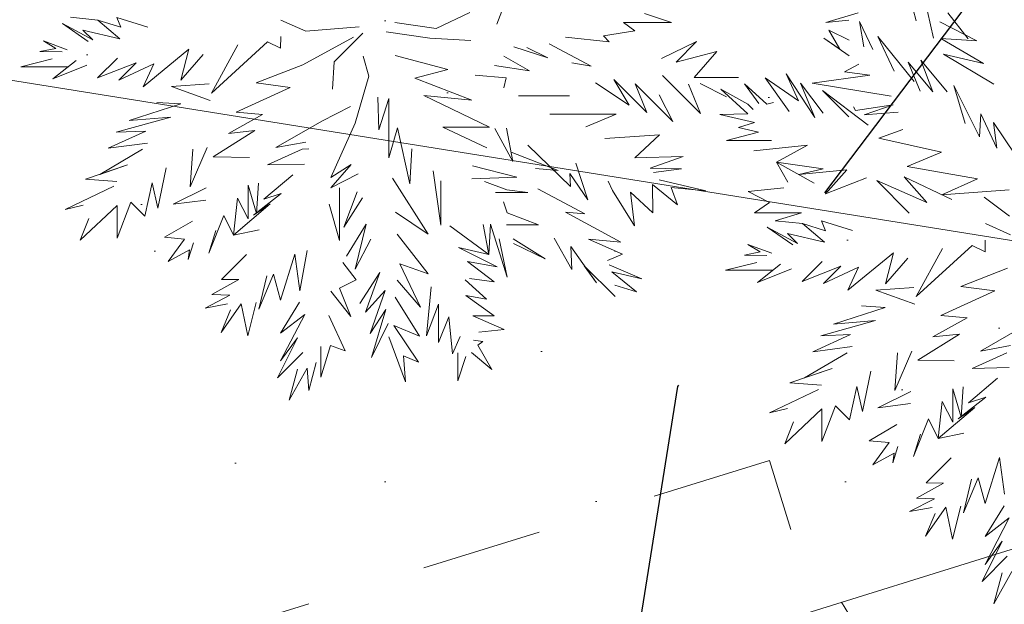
# Model space of a CAD drawing. Header units: millimetres. Extents: x 6487905018 to 6488192500, y 5882180700 to 5882375224.
# Tile 124 of 256: x 6488050048 to 6488052088, y 5882243939 to 5882245150. Entities that reach past the tile are written whole.
import ezdxf
from ezdxf.xclip import XClip

# ---------------------------------------------------------------- set-up
doc = ezdxf.new("R2010")
doc.units = ezdxf.units.MM
doc.header["$MEASUREMENT"] = 0
doc.header["$XCLIPFRAME"] = 2
for name, pattern in [('2X1', [1000, 500, -500]), ('Przer. długie kreski', [500, 250, -250]), ('Wipeout_Contour', [1000, 0, -1000])]:
    doc.linetypes.add(name, pattern=pattern)
for name, color, linetype, lineweight in [('0 rury osłonowe_Nr_pióra__33', 180, 'Continuous', 13), ('drzewa_Nr_pióra__154', 94, 'Continuous', 5), ('IE_Nr_pióra__114', 12, 'Continuous', 30), ('teren zielony_Nr_pióra__157', 93, 'Continuous', 0), ('Wymiarowanie_Nr_pióra__1', 7, 'Continuous', 0), ('Zamość 06.10._2_przewod_telekomunikacyjny__linia__Nr_pióra__30', 7, 'Continuous', 5), ('zieleń_Nr_pióra__190', 20, 'Continuous', 13)]:
    doc.layers.add(name, color=color, linetype=linetype, lineweight=lineweight)
for name, color, linetype in [('Mapa cyfrowa', 7, 'Continuous'), ('Wymiarowanie', 7, 'Continuous'), ('Zamość 06.10._2_Mapa cyfrowa', 7, 'Continuous')]:
    doc.layers.add(name, color=color, linetype=linetype)
doc.styles.add('GENERATED_STYLE_2', font='txt')
doc.dimstyles.new('GENERATED_STYLE__1', dxfattribs={"dimtxt": 750, "dimasz": 570, "dimexe": 0.18, "dimexo": 0, "dimgap": 0.09, "dimtad": 1, "dimlfac": 0.001, "dimzin": 0, "dimdsep": 46, "dimtxsty": 'GENERATED_STYLE_2', "dimblk": 'ARROWHEAD_11', "dimblk1": 'ARROWHEAD_11', "dimblk2": 'ARROWHEAD_11', "dimcen": 0.09, "dimclrd": 7, "dimclre": 7, "dimclrt": 7, "dimazin": 0, "dimtfac": 1, "dimtdec": 4, "dimtmove": 2, "dimatfit": 3, "dimfxl": 0, "dimtolj": 1, "dimtzin": 0, "dimarcsym": 0})
doc.dimstyles.new('GENERATED_STYLE__4', dxfattribs={"dimtxt": 1000, "dimasz": 570, "dimexe": 0.18, "dimexo": 0, "dimgap": 0.09, "dimtad": 1, "dimlfac": 0.001, "dimzin": 0, "dimdsep": 46, "dimtxsty": 'GENERATED_STYLE_2', "dimblk": 'ARROWHEAD_11', "dimblk1": 'ARROWHEAD_11', "dimblk2": 'ARROWHEAD_11', "dimcen": 0.09, "dimclrd": 7, "dimclre": 7, "dimclrt": 7, "dimazin": 0, "dimtfac": 1, "dimtdec": 4, "dimtmove": 0, "dimatfit": 3, "dimfxl": 0, "dimtolj": 1, "dimtzin": 0, "dimarcsym": 0})

# ---------------------------------------------------------------- blocks, each defined once
blk = doc.blocks.new('Rysunek_1_2')
at = {"color": 254, "linetype": 'Wipeout_Contour', "lineweight": 0, "ltscale": 70061284114.24681}
blk.add_wipeout([(6487915525.867126, 5882181505.900702), (6488146644.289524, 5882181505.900702), (6488146644.289524, 5882373115.540435), (6488107628.768834, 5882373115.540435), (6488107628.768834, 5882320263.490532), (6488101226.436201, 5882320263.490532), (6488101226.436201, 5882373115.540435), (6487915525.867126, 5882373115.540435)], dxfattribs=at).dxf.layer = 'Zamość 06.10._2_Mapa cyfrowa'
at = {"layer": 'Zamość 06.10._2_przewod_telekomunikacyjny__linia__Nr_pióra__30', "linetype": 'Continuous', "flags": 128}
blk.add_lwpolyline([(6487979124.220844, 5882181505.900702), (6487984540, 5882184260), (6487981120, 5882190050), (6487977160, 5882201820), (6487973650.000001, 5882219670), (6488058820.000001, 5882246140), (6488075370, 5882251420), (6488098590.494104, 5882257262.406148)], dxfattribs=at)
blk = doc.blocks.new('*D75', base_point=(6488045394.921593, 5882250647.102998))
at = {"layer": 'Wymiarowanie_Nr_pióra__1', "linetype": 'Continuous'}
for points in [[(6488060230.552193, 5882248902.391357), (6488060219.134123, 5882248959.793873), (6488060186.61821, 5882249008.457375), (6488060137.954707, 5882249040.973288), (6488060080.552193, 5882249052.391357), (6488060023.149677, 5882249040.973288), (6488059974.486176, 5882249008.457375), (6488059941.970263, 5882248959.793873), (6488059930.552193, 5882248902.391357), (6488059941.970263, 5882248844.988843), (6488059974.486176, 5882248796.32534), (6488060023.149677, 5882248763.809427), (6488060080.552193, 5882248752.391357), (6488060137.954707, 5882248763.809427), (6488060186.61821, 5882248796.32534), (6488060219.134123, 5882248844.988843)], [(6488059031.653335, 5882241782.627208), (6488059020.235264, 5882241840.029723), (6488058987.719352, 5882241888.693226), (6488058939.055849, 5882241921.209138), (6488058881.653335, 5882241932.627208), (6488058824.250819, 5882241921.209138), (6488058775.587317, 5882241888.693226), (6488058743.071404, 5882241840.029723), (6488058731.653335, 5882241782.627208), (6488058743.071404, 5882241725.224693), (6488058775.587317, 5882241676.561191), (6488058824.250819, 5882241644.045279), (6488058881.653335, 5882241632.627208), (6488058939.055849, 5882241644.045279), (6488058987.719352, 5882241676.561191), (6488059020.235264, 5882241725.224693)]]:
    blk.add_hatch(color=256, dxfattribs=at).paths.add_polyline_path(points)
for p, q in [((6488060130.367934, 5882249198.226433), (6488060105.460064, 5882249050.308895)), ((6488059525.861426, 5882248995.795874), (6488059932.634655, 5882248927.299229)), ((6488060228.46973, 5882248877.483486), (6488060635.242959, 5882248808.986841)), ((6488060055.644321, 5882248754.47382), (6488058906.561206, 5882241930.544745))]:
    blk.add_line(p, q, dxfattribs=at)
blk.add_circle((6488060080.552193, 5882248902.391357), 150, dxfattribs=at)
at = {"layer": 'Wymiarowanie_Nr_pióra__1', "insert": (6488059329.541573, 5882245345.779008), "char_height": 750, "attachment_point": 7, "rotation": 80.441619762, "style": 'GENERATED_STYLE_2'}
blk.add_mtext('\\A1;{\\fArial|b1|i0|c238|p38;7,22}', dxfattribs=at)
blk = doc.blocks.new('ARROWHEAD_11')
at = {"color": 0, "linetype": 'Continuous', "lineweight": 0}
blk.add_line((0, 0), (-1, 0), dxfattribs=at)
at = {"color": 0, "linetype": 'Continuous', "lineweight": 0, "const_width": 0.25, "flags": 128}
blk.add_lwpolyline([(-0.125, 0, 1), (0.125, 0, 1)], format="xyb", close=True, dxfattribs=at)
blk = doc.blocks.new('*D87', base_point=(6488045394.921593, 5882250647.102998))
at = {"layer": 'Wymiarowanie_Nr_pióra__1', "linetype": 'Continuous'}
for points in [[(6488037477.7279, 5882247056.135682), (6488037466.309829, 5882247113.538198), (6488037433.793917, 5882247162.201699), (6488037385.130414, 5882247194.717612), (6488037327.7279, 5882247206.135682), (6488037270.325384, 5882247194.717612), (6488037221.661882, 5882247162.201699), (6488037189.145969, 5882247113.538198), (6488037177.7279, 5882247056.135682), (6488037189.145969, 5882246998.733168), (6488037221.661882, 5882246950.069665), (6488037270.325384, 5882246917.553752), (6488037327.7279, 5882246906.135682), (6488037385.130414, 5882246917.553752), (6488037433.793917, 5882246950.069665), (6488037466.309829, 5882246998.733168)], [(6488053271.817154, 5882244529.516733), (6488053260.399083, 5882244586.919248), (6488053227.883171, 5882244635.58275), (6488053179.219668, 5882244668.098662), (6488053121.817154, 5882244679.516733), (6488053064.414639, 5882244668.098662), (6488053015.751137, 5882244635.58275), (6488052983.235224, 5882244586.919248), (6488052971.817154, 5882244529.516733), (6488052983.235224, 5882244472.114218), (6488053015.751137, 5882244423.450716), (6488053064.414639, 5882244390.934803), (6488053121.817154, 5882244379.516733), (6488053179.219668, 5882244390.934803), (6488053227.883171, 5882244423.450716), (6488053260.399083, 5882244472.114218)]]:
    blk.add_hatch(color=256, dxfattribs=at).paths.add_polyline_path(points)
for p, q in [((6488037416.582628, 5882247611.573426), (6488037351.422494, 5882247204.252414)), ((6488037179.611168, 5882247079.830276), (6488037031.494436, 5882247103.524871)), ((6488052973.700422, 5882244553.211328), (6488037475.844631, 5882247032.441088)), ((6488037304.033304, 5882246908.01895), (6488037238.87317, 5882246500.697939)), ((6488053210.671883, 5882245084.954476), (6488053145.511748, 5882244677.633465)), ((6488053418.050617, 5882244482.127543), (6488053269.933886, 5882244505.822139)), ((6488053098.122559, 5882244381.400002), (6488053032.962424, 5882243974.078989))]:
    blk.add_line(p, q, dxfattribs=at)
for centre in [(6488037327.7279, 5882247056.135682), (6488053121.817154, 5882244529.516733)]:
    blk.add_circle(centre, 150, dxfattribs=at)
at = {"layer": 'Wymiarowanie_Nr_pióra__1', "insert": (6488043568.115992, 5882246260.388542), "char_height": 1000, "attachment_point": 7, "rotation": 350.911262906, "style": 'GENERATED_STYLE_2'}
blk.add_mtext('\\A1;{\\fArial|b1|i0|c238|p38;16,00}', dxfattribs=at)

msp = doc.modelspace()

# ---------------------------------------------------------------- block references
at = {"layer": 'Mapa cyfrowa', "color": 22, "linetype": 'Continuous', "lineweight": 5}
ref = msp.add_blockref('Rysunek_1_2', (0, 0), dxfattribs=at)
XClip(ref).set_block_clipping_path([(6487915525.8671264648, 5882181505.9007024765), (6488146644.2895231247, 5882181505.9007024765), (6488146644.2895231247, 5882373115.5404348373), (6488107628.7688331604, 5882373115.5404348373), (6488107628.7688331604, 5882320263.4905319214), (6488101226.4362001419, 5882320263.4905319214), (6488101226.4362001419, 5882373115.5404348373), (6487915525.8671264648, 5882373115.5404348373)])

# ---------------------------------------------------------------- next in the draw order: hatches: boundary and pattern name
at = {"layer": 'teren zielony_Nr_pióra__157', "linetype": 'Continuous'}
h = msp.add_hatch(dxfattribs=at)
h.set_pattern_fill('płyty_kamienne', color=256, style=0, pattern_type=2)
h.set_pattern_definition([(45, (6488045394.9, 5882252147.1), (-477.297, 477.297), [0, -450, 0, -675]), (110, (6488046894.9, 5882252147.1), (634.293, 230.864), [0, -330, 0, -570])])
h.paths.add_polyline_path([(6488047566.699059, 5882255932.5327), (6488045555.029326, 5882243354.950158), (6488046140.947524, 5882232527.375745, 0.2070569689), (6488048206.599371, 5882228254.370432, 0.0243137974), (6488049407.91275, 5882227454.239101, 0.0023663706), (6488049528.889167, 5882227382.669014), (6488050419.958063, 5882227639.987889), (6488050422.409745, 5882227655.31354), (6488050730.000001, 5882229610.000001), (6488051058.251553, 5882231630.009551), (6488051118.989788, 5882232009.688929), (6488053911.431513, 5882249465.456784), (6488055989.23284, 5882262453.952582), (6488056194.365236, 5882263736.503895), (6488052143.069927, 5882263733.65154), (6488050824.942152, 5882255492.308228, 0.0532631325)])
at = {"layer": 'zieleń_Nr_pióra__190', "linetype": 'Continuous'}
h = msp.add_hatch(dxfattribs=at)
h.set_pattern_fill('bloczki_ceramiczne', color=256, style=0, pattern_type=2)
h.set_pattern_definition([(45, (6488045394.9, 5882250647.1), (-353.553, 353.553), [])])
h.paths.add_polyline_path([(6488045654.208959, 5882251429.045049), (6488044416.770659, 5882244080.411103, 0.2248891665), (6488046289.601082, 5882242385.45074), (6488046465.30913, 5882242458.183424), (6488046520.060936, 5882242325.913686, 0.0394710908), (6488046980.953929, 5882242263.989484, 0.09544651), (6488048086.800528, 5882242414.936347, 0.0613140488), (6488048736.323823, 5882242727.452538, 0.0684631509), (6488049347.355251, 5882243250.148741), (6488049419.944596, 5882243681.226819), (6488050072.81234, 5882247558.338158), (6488050584.79355, 5882250598.782677, 0.2845236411), (6488048063.458429, 5882252412.547216, 0.2324460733)])

# ---------------------------------------------------------------- next in the draw order: linework, layer by layer
at = {"layer": '0 rury osłonowe_Nr_pióra__33', "linetype": 'Przer. długie kreski', "flags": 128}
for points in [[(6488051601.480252, 5882244236.889129), (6487976533.139335, 5882220906.385617)], [(6488051794.391879, 5882243616.175745), (6488051601.480252, 5882244236.889129)]]:
    msp.add_lwpolyline(points, dxfattribs=at)
at = {"layer": 'drzewa_Nr_pióra__154', "linetype": 'Continuous'}
for p, q in [((6488051905.851011, 5882245146.877246), (6488051877.770289, 5882245249.839891)), ((6488051036.798462, 5882245140.587159), (6488051065.85894, 5882245216.058893)), ((6488051918.331332, 5882245213.958969), (6488051941.731934, 5882245110.996325)), ((6488050980.319243, 5882245164.587558), (6488050910.637811, 5882245131.166467)), ((6488051342.684818, 5882245162.277779), (6488051398.696927, 5882245143.948164)), ((6488051718.646202, 5882245143.757166), (6488051785.584797, 5882245163.873582)), ((6488052013.368047, 5882245109.67293), (6488051971.242543, 5882245163.75608)), ((6488050189.49975, 5882245104.528263), (6488050136.234493, 5882245141.543102)), ((6488050136.234493, 5882245141.543102), (6488050199.120453, 5882245107.581022)), ((6488050209.361372, 5882245148.765511), (6488050153.038634, 5882245154.613811)), ((6488050254.906624, 5882245110.1862), (6488050209.361372, 5882245148.765511)), ((6488050209.361372, 5882245148.765511), (6488050257.323504, 5882245133.977144)), ((6488050257.323504, 5882245133.977144), (6488050249.084615, 5882245154.182316)), ((6488050249.084615, 5882245154.182316), (6488050313.183483, 5882245134.320695)), ((6488050640.888021, 5882245125.645089), (6488050588.895144, 5882245148.722118)), ((6488050910.637811, 5882245131.166467), (6488050825.371115, 5882245143.859863)), ((6488051398.696927, 5882245143.948164), (6488051299.0277, 5882245143.948164)), ((6488051299.0277, 5882245143.948164), (6488051322.7514, 5882245126.748899)), ((6488051766.261786, 5882245148.613159), (6488051718.646202, 5882245143.757166)), ((6488051797.182987, 5882245093.41608), (6488051788.374913, 5882245145.806356)), ((6488051788.374913, 5882245145.806356), (6488051816.052324, 5882245087.685273)), ((6488052031.360814, 5882245105.634171), (6488051954.437496, 5882245145.452267)), ((6488050199.120453, 5882245107.581022), (6488050178.544069, 5882245128.161166)), ((6488050178.544069, 5882245128.161166), (6488050254.906624, 5882245110.1862)), ((6488050751.139313, 5882245134.681757), (6488050640.888021, 5882245125.645089)), ((6488050699.206587, 5882245061.951425), (6488050758.737716, 5882245121.482553)), ((6488050897.932272, 5882245111.471994), (6488050807.300756, 5882245124.427094)), ((6488051322.7514, 5882245126.748899), (6488051257.852925, 5882245116.439113)), ((6488051257.852925, 5882245116.439113), (6488051269.579342, 5882245103.454873)), ((6488051747.224166, 5882245088.4132), (6488051724.886362, 5882245128.156765)), ((6488051724.886362, 5882245128.156765), (6488051766.882603, 5882245107.276325)), ((6488051859.971375, 5882245043.162721), (6488051826.364088, 5882245115.037232)), ((6488051826.364088, 5882245115.037232), (6488051901.306056, 5882245021.474121)), ((6488050122.104892, 5882245090.192155), (6488050096.51125, 5882245105.431064)), ((6488050096.51125, 5882245105.431064), (6488050146.165303, 5882245087.375044)), ((6488050444.934646, 5882244997.535514), (6488050560.901772, 5882245103.444465)), ((6488050499.536049, 5882245097.378079), (6488050444.934646, 5882244997.535514)), ((6488050560.901772, 5882245103.444465), (6488050587.871738, 5882245090.385375)), ((6488050587.871738, 5882245090.385375), (6488050588.458333, 5882245114.53852)), ((6488050634.448315, 5882245056.15974), (6488050739.642825, 5882245113.619952)), ((6488050982.524458, 5882245106.455432), (6488050897.932272, 5882245111.471994)), ((6488051144.773098, 5882245099.713702), (6488051232.071138, 5882245053.207332)), ((6488051269.579342, 5882245103.454873), (6488051178.780688, 5882245113.635182)), ((6488051450.273277, 5882245104.237296), (6488051378.003781, 5882245069.386628)), ((6488051408.428908, 5882245061.315892), (6488051450.273277, 5882245104.237296)), ((6488051766.950457, 5882245075.018524), (6488051713.966082, 5882245110.996325)), ((6488051713.966082, 5882245110.996325), (6488051747.224166, 5882245088.4132)), ((6488052045.190169, 5882245058.867911), (6488051957.072433, 5882245110.622602)), ((6488051957.072433, 5882245110.622602), (6488052031.360814, 5882245105.634171)), ((6488050089.259953, 5882245083.409943), (6488050122.104892, 5882245090.192155)), ((6488050135.42792, 5882245082.847414), (6488050089.259953, 5882245083.409943)), ((6488050303.252673, 5882245010.636962), (6488050398.046775, 5882245088.277845)), ((6488050398.046775, 5882245088.277845), (6488050381.654881, 5882245024.237519)), ((6488050381.654881, 5882245024.237519), (6488050427.839207, 5882245077.444234)), ((6488050771.152771, 5882245032.890822), (6488050759.688333, 5882245073.881795)), ((6488050825.521212, 5882245075.598078), (6488050935.194175, 5882245046.703044)), ((6488051103.92158, 5882245043.342111), (6488051051.10881, 5882245074.234405)), ((6488051071.521855, 5882245093.03019), (6488051142.234822, 5882245070.663817)), ((6488051142.234822, 5882245070.663817), (6488051098.605885, 5882245091.946828)), ((6488051492.470359, 5882245083.990855), (6488051408.428908, 5882245061.315892)), ((6488051445.294746, 5882245030.07587), (6488051492.470359, 5882245083.990855)), ((6488052066.535139, 5882245015.833879), (6488051962.012454, 5882245078.235482)), ((6488051962.012454, 5882245078.235482), (6488052045.190169, 5882245058.867911)), ((6488050049.70158, 5882245052.141869), (6488050115.014179, 5882245068.54031)), ((6488050164.221323, 5882245064.80502), (6488050116.372871, 5882245026.887379)), ((6488050116.372871, 5882245026.887379), (6488050186.978636, 5882245055.241773)), ((6488050249.987415, 5882245070.221826), (6488050208.611027, 5882245028.845437)), ((6488050208.611027, 5882245028.845437), (6488050288.884335, 5882245060.30071)), ((6488050288.884335, 5882245060.30071), (6488050253.18061, 5882245024.596986)), ((6488050253.18061, 5882245024.596986), (6488050325.658675, 5882245058.265929)), ((6488050325.658675, 5882245058.265929), (6488050303.252673, 5882245010.636962)), ((6488050634.448315, 5882245056.15974), (6488050537.72583, 5882245018.718778)), ((6488050696.206957, 5882245006.015698), (6488050699.206587, 5882245061.951425)), ((6488051031.946527, 5882245054.786904), (6488051103.92158, 5882245043.342111)), ((6488051232.071138, 5882245053.207332), (6488051192.037341, 5882245060.296181)), ((6488051756.872345, 5882245041.494635), (6488051786.903117, 5882245057.225039)), ((6488051940.171893, 5882245000.233479), (6488051889.197294, 5882245061.526178)), ((6488051889.197294, 5882245061.526178), (6488051913.651212, 5882245001.793519)), ((6488051969.94782, 5882245000.023569), (6488051915.606423, 5882245065.80526)), ((6488051915.606423, 5882245065.80526), (6488051940.171893, 5882245000.233479)), ((6488050148.241632, 5882245052.141869), (6488050049.70158, 5882245052.141869)), ((6488050935.194175, 5882245046.703044), (6488050866.64468, 5882245028.112299)), ((6488051055.918567, 5882245028.909759), (6488050991.510288, 5882245034.568786)), ((6488051379.791159, 5882245034.239271), (6488051458.430579, 5882244955.599852)), ((6488051661.882897, 5882244981.313068), (6488051636.276086, 5882245037.154428)), ((6488051636.276086, 5882245037.154428), (6488051695.557609, 5882244946.672102)), ((6488051690.253472, 5882245018.017936), (6488051809.783705, 5882245034.344451)), ((6488051809.783705, 5882245034.344451), (6488051756.872345, 5882245041.494635)), ((6488050361.819763, 5882245011.149363), (6488050440.316879, 5882245016.670061)), ((6488050537.72583, 5882245018.718778), (6488050607.927633, 5882245009.358538)), ((6488050742.527892, 5882244935.038228), (6488050771.152771, 5882245032.890822)), ((6488050866.64468, 5882245028.112299), (6488050984.526561, 5882244982.991243)), ((6488051051.109117, 5882245008.404046), (6488051055.918567, 5882245028.909759)), ((6488051240.867095, 5882245018.843581), (6488051310.955973, 5882244972.616353)), ((6488051310.955973, 5882244972.616353), (6488051279.056876, 5882245025.582954)), ((6488051279.056876, 5882245025.582954), (6488051347.573836, 5882244957.065994)), ((6488051347.573836, 5882244957.065994), (6488051323.343843, 5882245016.451978)), ((6488051323.343843, 5882245016.451978), (6488051401.095155, 5882244938.700665)), ((6488051458.430579, 5882244955.599852), (6488051433.647591, 5882245015.918171)), ((6488051537.399513, 5882245030.07587), (6488051445.294746, 5882245030.07587)), ((6488051458.18777, 5882245017.083088), (6488051512.688478, 5882244989.639631)), ((6488051512.688478, 5882244989.639631), (6488051458.18777, 5882245017.083088)), ((6488051579.283837, 5882244976.064074), (6488051549.643076, 5882245016.625115)), ((6488051549.643076, 5882245016.625115), (6488051596.34538, 5882244974.503191)), ((6488051642.516246, 5882244959.152423), (6488051592.594963, 5882245029.354227)), ((6488051592.594963, 5882245029.354227), (6488051661.882897, 5882244981.313068)), ((6488051695.557609, 5882244946.672102), (6488051665.916847, 5882245018.433946)), ((6488051665.916847, 5882245018.433946), (6488051712.718049, 5882244956.032343)), ((6488051854.114843, 5882244991.443349), (6488051690.253472, 5882245018.017936)), ((6488052036.894378, 5882244906.631074), (6488051983.93097, 5882245013.332487)), ((6488051983.93097, 5882245013.332487), (6488052007.253616, 5882244934.711795)), ((6488050442.129038, 5882244981.959226), (6488050361.819763, 5882245011.149363)), ((6488050607.927633, 5882245009.358538), (6488050496.520476, 5882244958.298261)), ((6488050984.526561, 5882244982.991243), (6488050885.365161, 5882244992.543386)), ((6488050885.365161, 5882244992.543386), (6488051021.320172, 5882244926.80521)), ((6488051401.095155, 5882244938.700665), (6488051372.633079, 5882244994.19036)), ((6488051556.688549, 5882244954.69583), (6488051500.552599, 5882245005.953626)), ((6488051500.552599, 5882245005.953626), (6488051556.537427, 5882244974.314418)), ((6488051765.759412, 5882244948.232142), (6488051711.15801, 5882245002.833546)), ((6488051711.15801, 5882245002.833546), (6488051806.320455, 5882244931.071702)), ((6488050274.079057, 5882244940.716774), (6488050381.250614, 5882244975.159903)), ((6488050381.250614, 5882244975.159903), (6488050331.800539, 5882244978.157736)), ((6488050789.890709, 5882244988.79929), (6488050791.762756, 5882244921.405558)), ((6488050791.762756, 5882244921.405558), (6488050812.482308, 5882244986.401051)), ((6488050812.482308, 5882244986.401051), (6488050812.482308, 5882244863.372067)), ((6488051081.368597, 5882244991.886088), (6488051186.952109, 5882244991.886088)), ((6488051556.537427, 5882244974.314418), (6488051567.647629, 5882244963.309091)), ((6488051596.34538, 5882244974.503191), (6488051610.19781, 5882244977.9766)), ((6488051857.991446, 5882244973.562185), (6488051780.191502, 5882244961.441909)), ((6488051797.673054, 5882244952.200831), (6488051857.991446, 5882244973.562185)), ((6488050551.058185, 5882244953.288987), (6488050480.004347, 5882244914.196093)), ((6488050496.520476, 5882244958.298261), (6488050551.058185, 5882244953.288987)), ((6488050673.449317, 5882244939.156734), (6488050733.071795, 5882244969.60038)), ((6488051283.549791, 5882244953.696307), (6488051146.515871, 5882244953.696307)), ((6488051221.195629, 5882244927.478498), (6488051283.549791, 5882244953.696307)), ((6488051498.992558, 5882244952.912263), (6488051556.688549, 5882244954.69583)), ((6488051570.619264, 5882244936.446362), (6488051498.992558, 5882244952.912263)), ((6488051780.191502, 5882244961.441909), (6488051775.825869, 5882244968.922748)), ((6488051775.825869, 5882244968.922748), (6488051780.191502, 5882244961.441909)), ((6488051868.493658, 5882244958.25311), (6488051797.673054, 5882244952.200831)), ((6488052039.549987, 5882244954.434393), (6488052036.894378, 5882244906.631074)), ((6488052072.7753, 5882244883.230473), (6488052039.549987, 5882244954.434393)), ((6488050247.389859, 5882244916.489294), (6488050361.059215, 5882244947.890487)), ((6488050361.059215, 5882244947.890487), (6488050274.079057, 5882244940.716774)), ((6488050578.286872, 5882244884.555331), (6488050673.449317, 5882244939.156734)), ((6488050692.606609, 5882244822.715343), (6488050742.527892, 5882244935.038228)), ((6488051537.138626, 5882244926.313521), (6488051570.619264, 5882244936.446362)), ((6488052111.776301, 5882244869.190112), (6488052066.191309, 5882244936.532448)), ((6488052066.191309, 5882244936.532448), (6488052072.7753, 5882244883.230473)), ((6488050231.164093, 5882244883.423861), (6488050308.812498, 5882244918.792539)), ((6488050308.812498, 5882244918.792539), (6488050247.389859, 5882244916.489294)), ((6488050534.806809, 5882244919.809666), (6488050448.727791, 5882244865.590195)), ((6488050480.004347, 5882244914.196093), (6488050534.806809, 5882244919.809666)), ((6488050812.482308, 5882244863.372067), (6488050830.310558, 5882244925.25484)), ((6488050830.310558, 5882244925.25484), (6488050855.930474, 5882244809.360416)), ((6488051021.320172, 5882244926.80521), (6488050924.678171, 5882244926.80521)), ((6488050924.678171, 5882244926.80521), (6488051015.505587, 5882244884.49807)), ((6488051069.88556, 5882244856.057055), (6488051032.448204, 5882244923.925735)), ((6488051056.464293, 5882244924.95529), (6488051069.88556, 5882244856.057055)), ((6488051373.4081, 5882244911.013611), (6488051260.583016, 5882244903.845716)), ((6488051322.318917, 5882244863.696134), (6488051373.4081, 5882244911.013611)), ((6488051512.427591, 5882244899.506293), (6488051578.520416, 5882244916.781706)), ((6488051578.520416, 5882244916.781706), (6488051537.138626, 5882244926.313521)), ((6488051828.374183, 5882244904.211108), (6488051878.351022, 5882244922.319701)), ((6488050312.537132, 5882244894.024716), (6488050231.164093, 5882244883.423861)), ((6488050640.616426, 5882244895.98257), (6488050578.286872, 5882244884.555331)), ((6488051606.002826, 5882244899.506293), (6488051512.427591, 5882244899.506293)), ((6488051958.110221, 5882244875.290929), (6488051828.374183, 5882244904.211108)), ((6488050213.525233, 5882244829.187961), (6488050302.159778, 5882244881.435251)), ((6488050400.641248, 5882244803.324321), (6488050436.323225, 5882244884.555331)), ((6488050406.682464, 5882244881.435251), (6488050400.641248, 5882244803.324321)), ((6488050561.153235, 5882244848.965711), (6488050633.323424, 5882244881.135426)), ((6488050633.323424, 5882244881.135426), (6488050646.476028, 5882244881.924492)), ((6488050855.930474, 5882244809.360416), (6488050860.607303, 5882244881.966381)), ((6488051163.847952, 5882244836.91741), (6488051066.152465, 5882244875.220942)), ((6488051189.490682, 5882244803.840312), (6488051100.816021, 5882244889.694393)), ((6488051680.355299, 5882244889.98699), (6488051569.194362, 5882244878.030339)), ((6488051615.995564, 5882244854.629738), (6488051680.355299, 5882244889.98699)), ((6488051886.818522, 5882244845.789511), (6488051958.110221, 5882244875.290929)), ((6488050448.727791, 5882244865.590195), (6488050523.68547, 5882244864.27481)), ((6488050637.758064, 5882244850.60385), (6488050561.153235, 5882244848.965711)), ((6488050734.343031, 5882244849.516079), (6488050692.606609, 5882244822.715343)), ((6488050692.699208, 5882244801.592123), (6488050734.343031, 5882244849.516079)), ((6488051200.430856, 5882244852.60571), (6488051225.18744, 5882244776.689144)), ((6488051422.83017, 5882244866.084456), (6488051322.318917, 5882244863.696134)), ((6488051354.351075, 5882244842.108941), (6488051422.83017, 5882244866.084456)), ((6488051713.102266, 5882244840.853351), (6488051615.995564, 5882244854.629738)), ((6488051639.85225, 5882244812.983131), (6488051615.995564, 5882244854.629738)), ((6488051615.995564, 5882244854.629738), (6488051694.24202, 5882244810.985394)), ((6488050183.596732, 5882244819.033648), (6488050270.958977, 5882244848.674409)), ((6488050270.958977, 5882244848.674409), (6488050213.525233, 5882244829.187961)), ((6488050334.034244, 5882244759.460956), (6488050351.427603, 5882244842.942004)), ((6488050748.768052, 5882244830.515543), (6488050692.699208, 5882244801.592123)), ((6488050904.428675, 5882244836.863151), (6488050920.37246, 5882244723.808802)), ((6488051078.151545, 5882244823.395241), (6488050986.059582, 5882244846.936728)), ((6488051116.53291, 5882244841.205099), (6488051163.847952, 5882244836.91741)), ((6488051225.18744, 5882244776.689144), (6488051187.638634, 5882244830.731413)), ((6488051187.638634, 5882244830.731413), (6488051189.490682, 5882244803.840312)), ((6488051418.959691, 5882244840.781094), (6488051354.351075, 5882244842.108941)), ((6488051361.336321, 5882244833.034528), (6488051418.959691, 5882244840.781094)), ((6488051662.433849, 5882244828.855023), (6488051713.102266, 5882244840.853351)), ((6488051761.794437, 5882244838.550318), (6488051662.433849, 5882244828.855023)), ((6488051717.39817, 5882244789.108054), (6488051761.794437, 5882244838.550318)), ((6488052032.469625, 5882244819.6814), (6488051886.818522, 5882244845.789511)), ((6488050249.118415, 5882244814.353528), (6488050183.596732, 5882244819.033648)), ((6488050306.839898, 5882244742.591684), (6488050322.408921, 5882244811.574457)), ((6488050322.408921, 5882244811.574457), (6488050334.034244, 5882244759.460956)), ((6488050538.564611, 5882244747.990532), (6488050542.676475, 5882244810.795888)), ((6488050553.758103, 5882244777.679496), (6488050613.872258, 5882244828.394604)), ((6488050893.817974, 5882244705.43685), (6488050820.529896, 5882244821.155302)), ((6488050920.37246, 5882244723.808802), (6488050920.37246, 5882244815.539158)), ((6488050984.583711, 5882244820.31496), (6488051078.151545, 5882244823.395241)), ((6488051057.148639, 5882244797.523961), (6488051010.980009, 5882244814.167228)), ((6488051276.446132, 5882244795.627798), (6488051267.221274, 5882244815.079468)), ((6488051469.462855, 5882244795.180577), (6488051372.978395, 5882244817.910506)), ((6488051802.790775, 5882244822.138609), (6488051717.39817, 5882244789.108054)), ((6488051891.373839, 5882244749.204309), (6488051823.936683, 5882244816.641465)), ((6488051823.936683, 5882244816.641465), (6488051927.565377, 5882244770.70689)), ((6488051927.565377, 5882244770.70689), (6488051880.453559, 5882244824.086233)), ((6488051880.453559, 5882244824.086233), (6488051979.48236, 5882244777.244702)), ((6488051958.717819, 5882244787.066521), (6488052032.469625, 5882244819.6814)), ((6488050141.47565, 5882244756.632045), (6488050242.878255, 5882244804.993287)), ((6488050434.258321, 5882244801.19992), (6488050365.573383, 5882244767.284142)), ((6488050520.843637, 5882244737.304335), (6488050520.843637, 5882244806.553328)), ((6488050520.843637, 5882244806.553328), (6488050538.564611, 5882244747.990532)), ((6488050532.169433, 5882244744.676191), (6488050589.315453, 5882244789.577934)), ((6488050589.315453, 5882244789.577934), (6488050553.758103, 5882244777.679496)), ((6488050710.295542, 5882244692.270144), (6488050710.073323, 5882244801.128427)), ((6488050719.127291, 5882244719.752697), (6488050746.870837, 5882244792.771575)), ((6488051033.525256, 5882244791.873292), (6488051100.606979, 5882244791.873292)), ((6488051100.606979, 5882244791.873292), (6488051057.148639, 5882244797.523961)), ((6488051219.184773, 5882244747.184896), (6488051121.226239, 5882244799.138792)), ((6488051321.739573, 5882244722.311163), (6488051276.446132, 5882244795.627798)), ((6488051359.929354, 5882244749.268656), (6488051313.592262, 5882244792.428678)), ((6488051313.592262, 5882244792.428678), (6488051321.739573, 5882244722.311163)), ((6488051359.203573, 5882244808.270441), (6488051359.929354, 5882244749.268656)), ((6488051359.203573, 5882244808.270441), (6488051411.054955, 5882244765.976626)), ((6488051411.054955, 5882244765.976626), (6488051397.576209, 5882244801.91995)), ((6488051397.576209, 5882244801.91995), (6488051469.462855, 5882244795.180577)), ((6488051557.356746, 5882244793.772516), (6488051631.665888, 5882244801.522374)), ((6488051601.739314, 5882244770.6172), (6488051557.356746, 5882244793.772516)), ((6488052098.740544, 5882244797.349394), (6488051958.717819, 5882244787.066521)), ((6488050249.632992, 5882244697.350522), (6488050278.058861, 5882244771.580879)), ((6488050278.058861, 5882244771.580879), (6488050306.839898, 5882244742.591684)), ((6488050365.573383, 5882244767.284142), (6488050433.627692, 5882244776.110704)), ((6488050490.924627, 5882244703.590682), (6488050498.724828, 5882244780.032646)), ((6488050490.924627, 5882244703.590682), (6488050566.629619, 5882244768.010283)), ((6488050498.724828, 5882244780.032646), (6488050520.843637, 5882244737.304335)), ((6488050566.629619, 5882244768.010283), (6488050532.169433, 5882244744.676191)), ((6488050758.128292, 5882244780.59426), (6488050719.127291, 5882244719.752697)), ((6488051058.094025, 5882244749.891954), (6488051050.45912, 5882244772.573339)), ((6488051570.835492, 5882244749.728631), (6488051601.739314, 5882244770.6172)), ((6488052099.295981, 5882244742.826865), (6488052046.254619, 5882244781.827868)), ((6488050178.740149, 5882244765.733436), (6488050141.47565, 5882244756.632045)), ((6488050172.676452, 5882244692.670402), (6488050249.632992, 5882244765.013586)), ((6488050249.632992, 5882244765.013586), (6488050249.632992, 5882244697.350522)), ((6488050689.049718, 5882244767.552325), (6488050710.295542, 5882244692.270144)), ((6488050826.770056, 5882244750.953499), (6488050893.817974, 5882244705.43685)), ((6488051123.11527, 5882244724.859996), (6488051058.094025, 5882244749.891954)), ((6488051293.581727, 5882244688.750772), (6488051178.595047, 5882244750.863137)), ((6488051178.595047, 5882244750.863137), (6488051219.184773, 5882244747.184896)), ((6488051667.711755, 5882244749.728631), (6488051570.835492, 5882244749.728631)), ((6488051613.518188, 5882244733.118158), (6488051667.711755, 5882244749.728631)), ((6488050190.937481, 5882244738.064548), (6488050172.676452, 5882244692.670402)), ((6488050405.422335, 5882244732.588434), (6488050347.40094, 5882244698.910562)), ((6488050439.443305, 5882244666.14972), (6488050470.644107, 5882244744.151724)), ((6488050470.644107, 5882244744.151724), (6488050490.924627, 5882244703.590682)), ((6488051669.840925, 5882244727.269856), (6488051613.518188, 5882244733.118158)), ((6488051715.386177, 5882244688.690546), (6488051669.840925, 5882244727.269856)), ((6488051669.840925, 5882244727.269856), (6488051717.803059, 5882244712.481491)), ((6488051717.803059, 5882244712.481491), (6488051709.564168, 5882244732.686663)), ((6488051709.564168, 5882244732.686663), (6488051773.663037, 5882244712.825041)), ((6488052101.367575, 5882244704.149435), (6488052049.374699, 5882244727.226464)), ((6488050453.864231, 5882244712.772678), (6488050439.443305, 5882244666.14972)), ((6488050543.96599, 5882244714.510962), (6488050490.924627, 5882244703.590682)), ((6488050765.928493, 5882244725.992858), (6488050724.587061, 5882244659.999827)), ((6488050742.83653, 5882244632.877238), (6488050765.928493, 5882244725.992858)), ((6488051020.152624, 5882244663.062921), (6488050939.092941, 5882244722.872777)), ((6488051008.025135, 5882244725.487537), (6488051020.152624, 5882244663.062921)), ((6488051020.152624, 5882244663.062921), (6488051023.320559, 5882244726.112128)), ((6488051023.320559, 5882244726.112128), (6488051057.593586, 5882244616.261719)), ((6488051056.311768, 5882244724.859996), (6488051123.11527, 5882244724.859996)), ((6488051649.979304, 5882244683.032609), (6488051596.714046, 5882244720.047449)), ((6488051596.714046, 5882244720.047449), (6488051659.600006, 5882244686.085369)), ((6488051659.600006, 5882244686.085369), (6488051639.023623, 5882244706.665513)), ((6488051639.023623, 5882244706.665513), (6488051715.386177, 5882244688.690546)), ((6488050347.40094, 5882244698.910562), (6488050389.074409, 5882244695.316468)), ((6488050389.074409, 5882244695.316468), (6488050355.20114, 5882244648.989279)), ((6488050396.67361, 5882244652.972854), (6488050407.475401, 5882244687.339763)), ((6488050775.288733, 5882244694.792056), (6488050742.83653, 5882244632.877238)), ((6488050893.951413, 5882244623.109031), (6488050829.890136, 5882244705.712337)), ((6488051057.593586, 5882244616.261719), (6488051041.121732, 5882244695.373125)), ((6488051136.80415, 5882244654.137477), (6488051070.07706, 5882244695.575882)), ((6488051155.047052, 5882244696.997095), (6488051192.223454, 5882244631.884623)), ((6488051297.084492, 5882244664.023112), (6488051226.644282, 5882244694.816644)), ((6488051226.644282, 5882244694.816644), (6488051293.581727, 5882244688.750772)), ((6488052048.351293, 5882244668.889722), (6488052048.937887, 5882244693.042867)), ((6488050355.20114, 5882244648.989279), (6488050399.72472, 5882244673.113296)), ((6488050399.72472, 5882244673.113296), (6488050396.67361, 5882244652.972854)), ((6488050628.208155, 5882244588.147717), (6488050643.599796, 5882244671.763936)), ((6488050957.10544, 5882244677.761909), (6488051020.152624, 5882244663.062921)), ((6488051036.828697, 5882244637.786087), (6488050957.10544, 5882244677.761909)), ((6488051071.203162, 5882244686.049229), (6488051136.80415, 5882244654.137477)), ((6488051192.223454, 5882244631.884623), (6488051189.845364, 5882244679.971926)), ((6488051189.845364, 5882244679.971926), (6488051242.853911, 5882244604.322147)), ((6488051549.739507, 5882244661.914289), (6488051582.584446, 5882244668.696502)), ((6488051582.584446, 5882244668.696502), (6488051556.990804, 5882244683.93541)), ((6488051556.990804, 5882244683.93541), (6488051606.644857, 5882244665.879391)), ((6488051763.732226, 5882244589.141308), (6488051858.526329, 5882244666.782191)), ((6488051858.526329, 5882244666.782191), (6488051842.134436, 5882244602.741865)), ((6488051905.4142, 5882244576.039861), (6488052021.381326, 5882244681.948812)), ((6488051960.015603, 5882244675.882425), (6488051905.4142, 5882244576.039861)), ((6488052021.381326, 5882244681.948812), (6488052048.351293, 5882244668.889722)), ((6488050465.963986, 5882244611.548317), (6488050517.731681, 5882244663.49306)), ((6488050588.337484, 5882244568.874269), (6488050617.926998, 5882244664.128998)), ((6488050617.926998, 5882244664.128998), (6488050628.208155, 5882244588.147717)), ((6488050744.727469, 5882244610.947871), (6488050717.56725, 5882244646.430814)), ((6488051030.900216, 5882244606.574603), (6488050975.566234, 5882244648.792021)), ((6488050975.566234, 5882244648.792021), (6488051036.828697, 5882244637.786087)), ((6488051265.7566, 5882244651.067184), (6488051297.084492, 5882244664.023112)), ((6488051510.181134, 5882244630.646215), (6488051575.493733, 5882244647.044657)), ((6488051595.907475, 5882244661.35176), (6488051549.739507, 5882244661.914289)), ((6488051710.466969, 5882244648.726172), (6488051669.090581, 5882244607.349784)), ((6488051842.134436, 5882244602.741865), (6488051888.318761, 5882244655.94858)), ((6488050794.009214, 5882244626.150292), (6488050752.360343, 5882244562.067326)), ((6488050764.046605, 5882244543.6634), (6488050794.009214, 5882244626.150292)), ((6488050878.59796, 5882244554.104685), (6488050835.549846, 5882244643.641133)), ((6488050835.549846, 5882244643.641133), (6488050893.951413, 5882244623.109031)), ((6488051242.853911, 5882244604.322147), (6488051217.782361, 5882244640.102363)), ((6488051217.782361, 5882244640.102363), (6488051281.448322, 5882244576.4364)), ((6488051336.92185, 5882244613.217503), (6488051269.254836, 5882244642.134796)), ((6488051325.689562, 5882244586.26001), (6488051275.085231, 5882244627.247481)), ((6488051275.085231, 5882244627.247481), (6488051336.92185, 5882244613.217503)), ((6488051608.721187, 5882244630.646215), (6488051510.181134, 5882244630.646215)), ((6488051624.700877, 5882244643.309366), (6488051576.852426, 5882244605.391726)), ((6488051576.852426, 5882244605.391726), (6488051647.45819, 5882244633.746119)), ((6488051669.090581, 5882244607.349784), (6488051749.363889, 5882244638.805057)), ((6488051749.363889, 5882244638.805057), (6488051713.660164, 5882244603.101332)), ((6488051713.660164, 5882244603.101332), (6488051786.138229, 5882244636.770275)), ((6488051786.138229, 5882244636.770275), (6488051763.732226, 5882244589.141308)), ((6488052094.927869, 5882244634.664086), (6488051998.205384, 5882244597.223125)), ((6488050445.683465, 5882244580.347516), (6488050501.923053, 5882244611.38539)), ((6488050501.923053, 5882244611.38539), (6488050465.963986, 5882244611.548317)), ((6488050543.479543, 5882244550.078477), (6488050573.872817, 5882244622.422089)), ((6488050559.566391, 5882244619.348517), (6488050543.479543, 5882244550.078477)), ((6488050573.872817, 5882244622.422089), (6488050588.337484, 5882244568.874269)), ((6488050710.285287, 5882244593.714835), (6488050744.727469, 5882244610.947871)), ((6488050829.928923, 5882244610.345362), (6488050878.59796, 5882244554.104685)), ((6488051014.974809, 5882244571.09403), (6488050971.166775, 5882244610.809743)), ((6488050979.792252, 5882244613.85067), (6488051030.900216, 5882244606.574603)), ((6488050692.606609, 5882244587.14929), (6488050734.176313, 5882244534.815936)), ((6488050734.176313, 5882244534.815936), (6488050710.285287, 5882244593.714835)), ((6488050804.929495, 5882244588.709331), (6488050764.046605, 5882244543.6634)), ((6488050773.709873, 5882244499.478429), (6488050804.929495, 5882244588.709331)), ((6488050900.09194, 5882244596.509531), (6488050890.731699, 5882244495.106926)), ((6488051281.178275, 5882244599.413297), (6488051325.689562, 5882244586.26001)), ((6488051822.299316, 5882244589.653709), (6488051900.796433, 5882244595.174407)), ((6488051902.608592, 5882244560.463572), (6488051822.299316, 5882244589.653709)), ((6488052068.407187, 5882244587.862885), (6488051957.000031, 5882244536.802608)), ((6488051998.205384, 5882244597.223125), (6488052068.407187, 5882244587.862885)), ((6488050431.643105, 5882244552.266794), (6488050483.233671, 5882244579.065252)), ((6488050483.233671, 5882244579.065252), (6488050445.683465, 5882244580.347516)), ((6488050520.703056, 5882244495.018715), (6488050537.567069, 5882244563.730709)), ((6488050627.499958, 5882244564.271294), (6488050587.989433, 5882244500.548162)), ((6488050876.398019, 5882244494.155243), (6488050825.88954, 5882244575.170491)), ((6488051031.138926, 5882244535.921929), (6488050971.948222, 5882244578.530835)), ((6488050971.948222, 5882244578.530835), (6488051014.974809, 5882244571.09403)), ((6488050478.060975, 5882244560.944826), (6488050431.643105, 5882244552.266794)), ((6488050464.80162, 5882244501.518882), (6488050506.696017, 5882244561.230124)), ((6488050484.541602, 5882244548.440148), (6488050464.80162, 5882244501.518882)), ((6488050506.696017, 5882244561.230124), (6488050520.703056, 5882244495.018715)), ((6488050806.489535, 5882244549.708328), (6488050773.709873, 5882244499.478429)), ((6488050776.848773, 5882244449.865764), (6488050806.489535, 5882244549.708328)), ((6488050890.731699, 5882244495.106926), (6488050915.791561, 5882244560.604107)), ((6488050915.791561, 5882244560.604107), (6488050915.791561, 5882244481.066565)), ((6488051734.558611, 5882244519.221121), (6488051841.730168, 5882244553.664249)), ((6488051841.730168, 5882244553.664249), (6488051792.280093, 5882244556.662083)), ((6488050638.245975, 5882244539.315934), (6488050587.900846, 5882244442.901607)), ((6488050587.989433, 5882244500.548162), (6488050638.245975, 5882244539.315934)), ((6488050722.247371, 5882244463.906124), (6488050687.926489, 5882244537.228008)), ((6488050915.791561, 5882244481.066565), (6488050936.714173, 5882244534.145128)), ((6488050936.714173, 5882244534.145128), (6488050944.571192, 5882244457.276735)), ((6488050986.87106, 5882244536.072132), (6488051031.138926, 5882244535.921929)), ((6488051051.62172, 5882244507.633989), (6488050986.87106, 5882244536.072132)), ((6488051707.869412, 5882244494.99364), (6488051821.538769, 5882244526.394834)), ((6488051821.538769, 5882244526.394834), (6488051734.558611, 5882244519.221121)), ((6488052011.537739, 5882244531.793334), (6488051940.483901, 5882244492.700439)), ((6488051957.000031, 5882244536.802608), (6488052011.537739, 5882244531.793334)), ((6488050811.169655, 5882244520.067567), (6488050776.848773, 5882244449.865764)), ((6488050874.151561, 5882244440.240258), (6488050822.880172, 5882244516.563903)), ((6488050822.880172, 5882244516.563903), (6488050876.398019, 5882244494.155243)), ((6488050999.071789, 5882244502.461277), (6488051051.62172, 5882244507.633989)), ((6488052038.766426, 5882244463.059678), (6488052133.928871, 5882244517.66108)), ((6488050623.409825, 5882244490.837938), (6488050581.843763, 5882244407.744681)), ((6488050587.900846, 5882244442.901607), (6488050623.409825, 5882244490.837938)), ((6488050812.741376, 5882244493.077599), (6488050847.194069, 5882244399.804019)), ((6488050944.571192, 5882244457.276735), (6488050960.165236, 5882244493.625803)), ((6488051007.797384, 5882244483.066872), (6488050988.064956, 5882244485.876111)), ((6488050997.409735, 5882244475.516241), (6488051007.797384, 5882244483.066872)), ((6488051691.643647, 5882244461.928206), (6488051769.292051, 5882244497.296885)), ((6488051769.292051, 5882244497.296885), (6488051707.869412, 5882244494.99364)), ((6488051995.286364, 5882244498.314012), (6488051909.207345, 5882244444.094542)), ((6488051940.483901, 5882244492.700439), (6488051995.286364, 5882244498.314012)), ((6488050671.509852, 5882244409.304721), (6488050691.758104, 5882244474.531034)), ((6488050671.509852, 5882244472.914886), (6488050671.509852, 5882244409.304721)), ((6488050691.758104, 5882244474.531034), (6488050722.247371, 5882244463.906124)), ((6488051026.455186, 5882244424.905122), (6488050997.409735, 5882244475.516241)), ((6488051773.016686, 5882244472.529063), (6488051691.643647, 5882244461.928206)), ((6488051861.120802, 5882244381.828668), (6488051896.802779, 5882244463.059678)), ((6488052101.095981, 5882244474.486916), (6488052038.766426, 5882244463.059678)), ((6488050581.843763, 5882244407.744681), (6488050634.105106, 5882244460.006024)), ((6488050847.194069, 5882244399.804019), (6488050842.701153, 5882244453.719005)), ((6488050842.701153, 5882244453.719005), (6488050874.151561, 5882244440.240258)), ((6488050955.523252, 5882244401.863272), (6488050955.523252, 5882244459.584755)), ((6488050972.077875, 5882244451.939985), (6488050955.523252, 5882244401.863272)), ((6488050983.982271, 5882244460.622728), (6488051026.455186, 5882244424.905122)), ((6488051674.004787, 5882244407.692307), (6488051762.639332, 5882244459.939597)), ((6488051867.162018, 5882244459.939597), (6488051861.120802, 5882244381.828668)), ((6488051909.207345, 5882244444.094542), (6488051984.165024, 5882244442.779157)), ((6488052021.63279, 5882244427.470057), (6488052093.802979, 5882244459.639772)), ((6488050606.245255, 5882244361.375281), (6488050643.248817, 5882244428.035075)), ((6488050623.419943, 5882244425.499804), (6488050606.245255, 5882244361.375281)), ((6488050643.248817, 5882244428.035075), (6488050646.806296, 5882244381.655803)), ((6488050646.806296, 5882244381.655803), (6488050661.849204, 5882244439.403995)), ((6488051644.076286, 5882244397.537994), (6488051731.43853, 5882244427.178756)), ((6488051731.43853, 5882244427.178756), (6488051674.004787, 5882244407.692307)), ((6488051794.513797, 5882244337.965302), (6488051811.907157, 5882244421.446351)), ((6488052098.237617, 5882244429.108197), (6488052021.63279, 5882244427.470057)), ((6488052014.237658, 5882244356.183843), (6488052074.351812, 5882244406.898951)), ((6488051601.955204, 5882244335.136392), (6488051703.357809, 5882244383.497634)), ((6488051709.597969, 5882244392.857874), (6488051644.076286, 5882244397.537994)), ((6488051767.319452, 5882244321.09603), (6488051782.888475, 5882244390.078803)), ((6488051782.888475, 5882244390.078803), (6488051794.513797, 5882244337.965302)), ((6488051981.323191, 5882244315.808681), (6488051981.323191, 5882244385.057673)), ((6488051981.323191, 5882244385.057673), (6488051999.044166, 5882244326.494879)), ((6488051999.044166, 5882244326.494879), (6488052003.156028, 5882244389.300234)), ((6488051894.737874, 5882244379.704267), (6488051826.052938, 5882244345.788488)), ((6488051992.648987, 5882244323.180537), (6488052049.795007, 5882244368.082281)), ((6488052049.795007, 5882244368.082281), (6488052014.237658, 5882244356.183843)), ((6488051639.219702, 5882244344.237782), (6488051601.955204, 5882244335.136392)), ((6488051633.156005, 5882244271.174747), (6488051710.112546, 5882244343.517933)), ((6488051710.112546, 5882244275.854868), (6488051738.538415, 5882244350.085225)), ((6488051710.112546, 5882244343.517933), (6488051710.112546, 5882244275.854868)), ((6488051738.538415, 5882244350.085225), (6488051767.319452, 5882244321.09603)), ((6488051826.052938, 5882244345.788488), (6488051894.107246, 5882244354.615051)), ((6488051951.404181, 5882244282.095029), (6488051959.204382, 5882244358.536992)), ((6488051951.404181, 5882244282.095029), (6488052027.109173, 5882244346.514629)), ((6488051959.204382, 5882244358.536992), (6488051981.323191, 5882244315.808681)), ((6488052027.109173, 5882244346.514629), (6488051992.648987, 5882244323.180537)), ((6488051899.922859, 5882244244.654066), (6488051931.123661, 5882244322.656071)), ((6488051931.123661, 5882244322.656071), (6488051951.404181, 5882244282.095029)), ((6488051651.417035, 5882244316.568895), (6488051633.156005, 5882244271.174747)), ((6488051865.901889, 5882244311.092781), (6488051807.880494, 5882244277.414908)), ((6488051914.343785, 5882244291.277025), (6488051899.922859, 5882244244.654066)), ((6488052004.445544, 5882244293.015309), (6488051951.404181, 5882244282.095029)), ((6488051807.880494, 5882244277.414908), (6488051849.553963, 5882244273.820815)), ((6488051849.553963, 5882244273.820815), (6488051815.680695, 5882244227.493626)), ((6488051857.153163, 5882244231.4772), (6488051867.954955, 5882244265.84411)), ((6488051815.680695, 5882244227.493626), (6488051860.204274, 5882244251.617642)), ((6488051860.204274, 5882244251.617642), (6488051857.153163, 5882244231.4772)), ((6488051926.443541, 5882244190.052664), (6488051978.211235, 5882244241.997406)), ((6488052048.817038, 5882244147.378615), (6488052078.406552, 5882244242.633345)), ((6488052078.406552, 5882244242.633345), (6488052088.687709, 5882244166.652062)), ((6488052003.959096, 5882244128.582823), (6488052034.352371, 5882244200.926435)), ((6488052020.045945, 5882244197.852864), (6488052003.959096, 5882244128.582823)), ((6488052034.352371, 5882244200.926435), (6488052048.817038, 5882244147.378615)), ((6488051906.163019, 5882244158.851862), (6488051962.402607, 5882244189.889736)), ((6488051962.402607, 5882244189.889736), (6488051926.443541, 5882244190.052664)), ((6488051892.122659, 5882244130.771141), (6488051943.713225, 5882244157.569599)), ((6488051943.713225, 5882244157.569599), (6488051906.163019, 5882244158.851862)), ((6488051938.540529, 5882244139.449173), (6488051892.122659, 5882244130.771141)), ((6488051925.281175, 5882244080.023229), (6488051967.175571, 5882244139.734471)), ((6488051967.175571, 5882244139.734471), (6488051981.182611, 5882244073.523062)), ((6488051981.182611, 5882244073.523062), (6488051998.046623, 5882244142.235055)), ((6488052087.979511, 5882244142.77564), (6488052048.468987, 5882244079.052509)), ((6488051945.021155, 5882244126.944494), (6488051925.281175, 5882244080.023229)), ((6488052098.725528, 5882244117.820281), (6488052048.380401, 5882244021.405953)), ((6488052048.468987, 5882244079.052509), (6488052098.725528, 5882244117.820281)), ((6488052083.88938, 5882244069.342285), (6488052042.323318, 5882243986.249027)), ((6488052048.380401, 5882244021.405953), (6488052083.88938, 5882244069.342285)), ((6488052042.323318, 5882243986.249027), (6488052094.584661, 5882244038.51037)), ((6488052066.724809, 5882243939.879628), (6488052103.728372, 5882244006.539421)), ((6488052083.899496, 5882244004.00415), (6488052066.724809, 5882243939.879628)), ((6488051773.572745, 5882243906.007877), (6488051750.787829, 5882243943.493839)), ((6488051750.787829, 5882243943.493839), (6488051773.572745, 5882243906.007877))]:
    msp.add_line(p, q, dxfattribs=at)
at = {"layer": 'IE_Nr_pióra__114', "linetype": '2X1'}
for p, q in [((6488052622.07424, 5882245985.587577), (6488051411.1074, 5882244389.687685)), ((6488051411.1074, 5882244389.687685), (6488050439.069587, 5882238313.404606))]:
    msp.add_line(p, q, dxfattribs=at)

# ---------------------------------------------------------------- next in the draw order: dimensions: what is measured, and where the dimension line sits
at = {"layer": 'Wymiarowanie', "linetype": 'Continuous'}
dim = msp.add_linear_dim(base=(6488058881.653335, 5882241782.627208), p1=(6488048103.552583, 5882250919.201304), p2=(6488046904.653725, 5882243799.437155), angle=260.441619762, dimstyle='GENERATED_STYLE__1', dxfattribs=at)
dim.commit()
dim.dimension.update_dxf_attribs({"geometry": '*D75', "text_midpoint": (6488059125.421187, 5882246391.914792), "dimtype": 160, "text_rotation": 80.441619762})
dim = msp.add_linear_dim(base=(6488037327.7279, 5882247056.135682), p1=(6488053121.817154, 5882244529.516733), p2=(6488037327.7279, 5882247056.135682), angle=170.911262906, text='16,00', dimstyle='GENERATED_STYLE__4', dxfattribs=at)
dim.commit()
dim.dimension.update_dxf_attribs({"geometry": '*D87', "text_midpoint": (6488045335.347292, 5882246484.037623), "dimtype": 160, "text_rotation": 350.911262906})

doc.saveas('drawing.dxf')
